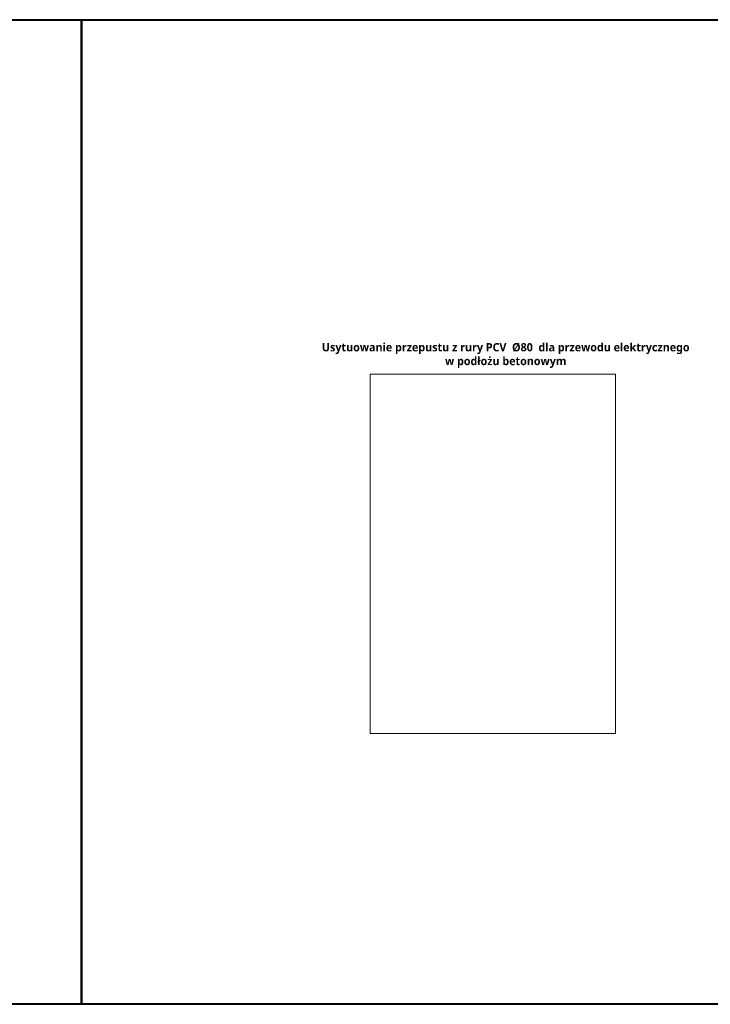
# Model space of a CAD drawing. Extents: x 8447392 to 8536225, y 5996969 to 6031026.
# Tile 23 of 37: x 8470713 to 8478152, y 5998533 to 6009133. Entities that reach past the tile are written whole.
import ezdxf

# ---------------------------------------------------------------- set-up
doc = ezdxf.new("R2010")
doc.units = 0
doc.header["$MEASUREMENT"] = 0
doc.layers.add('A_LINIA CIENKA', color=250, linetype='CONTINUOUS', lineweight=9)
doc.layers.add('A_OPISY', color=251, linetype='CONTINUOUS', lineweight=9)
doc.layers.add('A_RAMKA NWID', color=135, linetype='CONTINUOUS', lineweight=40, plot=False)
doc.styles.add('TrembuchetMS', font='trebuc.ttf')
picture_1 = doc.add_image_def('image1.jpg', size_in_pixel=(547, 802))

msp = doc.modelspace()

# ---------------------------------------------------------------- linework, layer by layer
at = {"layer": 'A_RAMKA NWID', "linetype": 'ByBlock'}
for points in [[(8463273.833, 6009132.73291), (8471379.50701, 6009132.73291), (8471379.50701, 5998533.31895), (8463273.833, 5998533.31895)], [(8471379.50701, 6009132.73291), (8479485.18101, 6009132.73291), (8479485.18101, 5998533.31895), (8471379.50701, 5998533.31895)]]:
    msp.add_lwpolyline(points, close=True, dxfattribs=at)

# ---------------------------------------------------------------- texts
at = {"layer": 'A_OPISY', "linetype": 'ByBlock', "insert": (8473863.54445, 6005650.93408), "char_height": 88.9, "width": 4170.2376718, "attachment_point": 1, "style": 'TrembuchetMS'}
msp.add_mtext('\\pxqc;{\\fTrebuchet MS|b1|i0|c238|p34;Usytuowanie przepustu z rury PCV  %%C80  dla przewodu elektrycznego\\Pw podłożu betonowym}', dxfattribs=at)

# ---------------------------------------------------------------- pictures from other files: only their frames are drawn
at = {"layer": 'A_LINIA CIENKA', "linetype": 'ByBlock'}
image = msp.add_image(picture_1, insert=(8474489.93085, 6001448.33239), size_in_units=(2639.63604, 3870.17935), dxfattribs=at)
image.dxf.flags = 7

doc.saveas('drawing.dxf')
